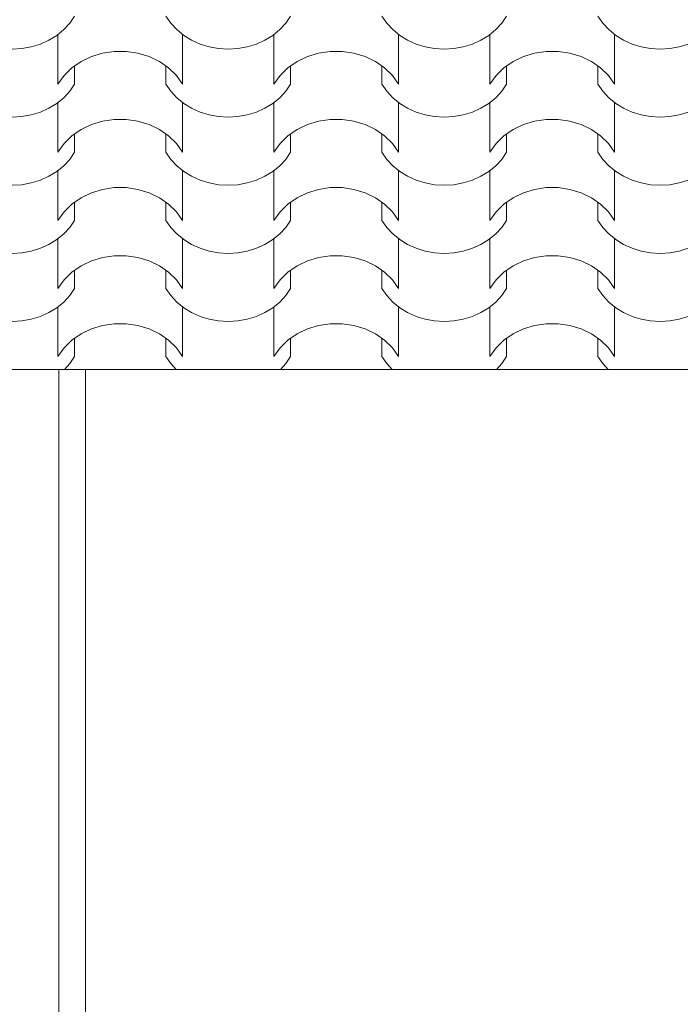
# Model space of a CAD drawing. Extents: x -631805 to -376315, y -40155 to 84873.
# Tile 231 of 256: x -485886 to -484643, y 64669 to 66521. Entities that reach past the tile are written whole.
import ezdxf

# ---------------------------------------------------------------- set-up
doc = ezdxf.new("R2010")
doc.units = 0
doc.header["$MEASUREMENT"] = 0
doc.linetypes.add('Dashed', pattern=[564.444447, 282.222223, -282.222223])
for name, color, linetype, lineweight in [('arch wypelnienia_Nr_Pióra__102', 252, 'Continuous', 9), ('INWENT DACH_Nr_Pióra__21', 252, 'Continuous', 9), ('INWENT.ŚCIANY_Nr_Pióra__21', 252, 'Continuous', 9)]:
    doc.layers.add(name, color=color, linetype=linetype, lineweight=lineweight)

# ---------------------------------------------------------------- blocks, each defined once
blk = doc.blocks.new('*X879')
at = {"layer": 'arch wypelnienia_Nr_Pióra__102', "linetype": 'Continuous'}
for p, q in [((-487490, 130987.5), (-487501.3, 130975.4)), ((-487480.8, 131000.9), (-487490, 130987.5)), ((-487299.8, 130987.5), (-487309, 131000.9)), ((-487288.5, 130975.4), (-487299.8, 130987.5)), ((-487083.6, 130987.5), (-487094.9, 130975.4)), ((-487074.4, 131000.9), (-487083.6, 130987.5)), ((-486893.4, 130987.5), (-486902.6, 131000.9)), ((-486882.1, 130975.4), (-486893.4, 130987.5)), ((-486677.2, 130987.5), (-486688.5, 130975.4)), ((-486668, 131000.9), (-486677.2, 130987.5)), ((-486487, 130987.5), (-486496.2, 131000.9)), ((-486475.7, 130975.4), (-486487, 130987.5)), ((-487514.4, 130964.7), (-487529.1, 130955.6)), ((-487501.3, 130975.4), (-487514.4, 130964.7)), ((-487512.2, 130966.2), (-487512.2, 130891.9)), ((-487275.4, 130964.7), (-487288.5, 130975.4)), ((-487277.6, 130966.2), (-487277.6, 130891.9)), ((-487260.7, 130955.6), (-487275.4, 130964.7)), ((-487108, 130964.7), (-487122.7, 130955.6)), ((-487094.9, 130975.4), (-487108, 130964.7)), ((-487105.8, 130966.2), (-487105.8, 130891.9)), ((-486869, 130964.7), (-486882.1, 130975.4)), ((-486871.2, 130966.2), (-486871.2, 130891.9)), ((-486854.3, 130955.6), (-486869, 130964.7)), ((-486701.6, 130964.7), (-486716.3, 130955.6)), ((-486688.5, 130975.4), (-486701.6, 130964.7)), ((-486699.4, 130966.2), (-486699.4, 130891.9)), ((-486462.6, 130964.7), (-486475.7, 130975.4)), ((-486464.8, 130966.2), (-486464.8, 130891.9)), ((-486447.9, 130955.6), (-486462.6, 130964.7)), ((-487545.2, 130948.4), (-487562.2, 130943.1)), ((-487529.1, 130955.6), (-487545.2, 130948.4)), ((-487512.2, 130947.2), (-487512.2, 130872.8)), ((-487277.6, 130947.2), (-487277.6, 130872.8)), ((-487244.6, 130948.4), (-487260.7, 130955.6)), ((-487227.6, 130943.1), (-487244.6, 130948.4)), ((-487138.8, 130948.4), (-487155.8, 130943.1)), ((-487122.7, 130955.6), (-487138.8, 130948.4)), ((-487105.8, 130947.2), (-487105.8, 130872.8)), ((-486871.2, 130947.2), (-486871.2, 130872.8)), ((-486838.2, 130948.4), (-486854.3, 130955.6)), ((-486821.2, 130943.1), (-486838.2, 130948.4)), ((-486732.4, 130948.4), (-486749.4, 130943.1)), ((-486716.3, 130955.6), (-486732.4, 130948.4)), ((-486699.4, 130947.2), (-486699.4, 130872.8)), ((-486464.8, 130947.2), (-486464.8, 130872.8)), ((-486431.8, 130948.4), (-486447.9, 130955.6)), ((-486414.8, 130943.1), (-486431.8, 130948.4)), ((-486326, 130948.4), (-486343, 130943.1)), ((-487580, 130939.9), (-487598.1, 130938.9)), ((-487562.2, 130943.1), (-487580, 130939.9)), ((-487449.1, 130924.8), (-487428.1, 130931.2)), ((-487428.1, 130931.2), (-487406.1, 130934.4)), ((-487406.1, 130934.4), (-487394.9, 130934.4)), ((-487394.9, 130934.4), (-487383.7, 130934.4)), ((-487383.7, 130934.4), (-487361.7, 130931.2)), ((-487361.7, 130931.2), (-487340.7, 130924.8)), ((-487209.8, 130939.9), (-487227.6, 130943.1)), ((-487191.7, 130938.9), (-487209.8, 130939.9)), ((-487173.6, 130939.9), (-487191.7, 130938.9)), ((-487155.8, 130943.1), (-487173.6, 130939.9)), ((-487042.7, 130924.8), (-487021.7, 130931.2)), ((-487021.7, 130931.2), (-486999.7, 130934.4)), ((-486999.7, 130934.4), (-486988.5, 130934.4)), ((-486988.5, 130934.4), (-486977.3, 130934.4)), ((-486977.3, 130934.4), (-486955.3, 130931.2)), ((-486955.3, 130931.2), (-486934.3, 130924.8)), ((-486803.4, 130939.9), (-486821.2, 130943.1)), ((-486785.3, 130938.9), (-486803.4, 130939.9)), ((-486767.2, 130939.9), (-486785.3, 130938.9)), ((-486749.4, 130943.1), (-486767.2, 130939.9)), ((-486636.3, 130924.8), (-486615.3, 130931.2)), ((-486615.3, 130931.2), (-486593.3, 130934.4)), ((-486593.3, 130934.4), (-486582.1, 130934.4)), ((-486582.1, 130934.4), (-486570.9, 130934.4)), ((-486570.9, 130934.4), (-486548.9, 130931.2)), ((-486548.9, 130931.2), (-486527.9, 130924.8)), ((-486397, 130939.9), (-486414.8, 130943.1)), ((-486378.9, 130938.9), (-486397, 130939.9)), ((-486360.8, 130939.9), (-486378.9, 130938.9)), ((-486343, 130943.1), (-486360.8, 130939.9)), ((-487485.9, 130903.4), (-487468.6, 130915.4)), ((-487468.6, 130915.4), (-487449.1, 130924.8)), ((-487340.7, 130924.8), (-487321.2, 130915.4)), ((-487321.2, 130915.4), (-487303.9, 130903.4)), ((-487079.5, 130903.4), (-487062.2, 130915.4)), ((-487062.2, 130915.4), (-487042.7, 130924.8)), ((-486934.3, 130924.8), (-486914.8, 130915.4)), ((-486914.8, 130915.4), (-486897.5, 130903.4)), ((-486673.1, 130903.4), (-486655.8, 130915.4)), ((-486655.8, 130915.4), (-486636.3, 130924.8)), ((-486527.9, 130924.8), (-486508.4, 130915.4)), ((-486508.4, 130915.4), (-486491.1, 130903.4)), ((-487500.6, 130889.1), (-487485.9, 130903.4)), ((-487480.8, 130907), (-487480.8, 130872.8)), ((-487309, 130907), (-487309, 130872.8)), ((-487303.9, 130903.4), (-487289.2, 130889.1)), ((-487094.2, 130889.1), (-487079.5, 130903.4)), ((-487074.4, 130907), (-487074.4, 130872.8)), ((-486902.6, 130907), (-486902.6, 130872.8)), ((-486897.5, 130903.4), (-486882.8, 130889.1)), ((-486687.8, 130889.1), (-486673.1, 130903.4)), ((-486668, 130907), (-486668, 130872.8)), ((-486496.2, 130907), (-486496.2, 130872.8)), ((-486491.1, 130903.4), (-486476.4, 130889.1)), ((-487512.2, 130872.8), (-487500.6, 130889.1)), ((-487480.8, 130872.8), (-487490, 130859.4)), ((-487299.8, 130859.4), (-487309, 130872.8)), ((-487289.2, 130889.1), (-487277.6, 130872.8)), ((-487105.8, 130872.8), (-487094.2, 130889.1)), ((-487074.4, 130872.8), (-487083.6, 130859.4)), ((-486893.4, 130859.4), (-486902.6, 130872.8)), ((-486882.8, 130889.1), (-486871.2, 130872.8)), ((-486699.4, 130872.8), (-486687.8, 130889.1)), ((-486668, 130872.8), (-486677.2, 130859.4)), ((-486487, 130859.4), (-486496.2, 130872.8)), ((-486476.4, 130889.1), (-486464.8, 130872.8)), ((-487490, 130859.4), (-487501.3, 130847.3)), ((-487288.5, 130847.3), (-487299.8, 130859.4)), ((-487083.6, 130859.4), (-487094.9, 130847.3)), ((-486882.1, 130847.3), (-486893.4, 130859.4)), ((-486677.2, 130859.4), (-486688.5, 130847.3)), ((-486475.7, 130847.3), (-486487, 130859.4)), ((-487514.4, 130836.6), (-487529.1, 130827.5)), ((-487501.3, 130847.3), (-487514.4, 130836.6)), ((-487512.2, 130838.2), (-487512.2, 130763.8)), ((-487275.4, 130836.6), (-487288.5, 130847.3)), ((-487277.6, 130838.2), (-487277.6, 130763.8)), ((-487260.7, 130827.5), (-487275.4, 130836.6)), ((-487108, 130836.6), (-487122.7, 130827.5)), ((-487094.9, 130847.3), (-487108, 130836.6)), ((-487105.8, 130838.2), (-487105.8, 130763.8)), ((-486869, 130836.6), (-486882.1, 130847.3)), ((-486871.2, 130838.2), (-486871.2, 130763.8)), ((-486854.3, 130827.5), (-486869, 130836.6)), ((-486701.6, 130836.6), (-486716.3, 130827.5)), ((-486688.5, 130847.3), (-486701.6, 130836.6)), ((-486699.4, 130838.2), (-486699.4, 130763.8)), ((-486462.6, 130836.6), (-486475.7, 130847.3)), ((-486464.8, 130838.2), (-486464.8, 130763.8)), ((-486447.9, 130827.5), (-486462.6, 130836.6)), ((-487545.2, 130820.3), (-487562.2, 130815.1)), ((-487529.1, 130827.5), (-487545.2, 130820.3)), ((-487512.2, 130819.1), (-487512.2, 130744.7)), ((-487277.6, 130819.1), (-487277.6, 130744.7)), ((-487244.6, 130820.3), (-487260.7, 130827.5)), ((-487227.6, 130815.1), (-487244.6, 130820.3)), ((-487138.8, 130820.3), (-487155.8, 130815.1)), ((-487122.7, 130827.5), (-487138.8, 130820.3)), ((-487105.8, 130819.1), (-487105.8, 130744.7)), ((-486871.2, 130819.1), (-486871.2, 130744.7)), ((-486838.2, 130820.3), (-486854.3, 130827.5)), ((-486821.2, 130815.1), (-486838.2, 130820.3)), ((-486732.4, 130820.3), (-486749.4, 130815.1)), ((-486716.3, 130827.5), (-486732.4, 130820.3)), ((-486699.4, 130819.1), (-486699.4, 130744.7)), ((-486464.8, 130819.1), (-486464.8, 130744.7)), ((-486431.8, 130820.3), (-486447.9, 130827.5)), ((-486414.8, 130815.1), (-486431.8, 130820.3)), ((-486326, 130820.3), (-486343, 130815.1)), ((-487580, 130811.9), (-487598.1, 130810.8)), ((-487562.2, 130815.1), (-487580, 130811.9)), ((-487449.1, 130796.7), (-487428.1, 130803.1)), ((-487428.1, 130803.1), (-487406.1, 130806.3)), ((-487406.1, 130806.3), (-487394.9, 130806.3)), ((-487394.9, 130806.3), (-487383.7, 130806.3)), ((-487383.7, 130806.3), (-487361.7, 130803.1)), ((-487361.7, 130803.1), (-487340.7, 130796.7)), ((-487209.8, 130811.9), (-487227.6, 130815.1)), ((-487191.7, 130810.8), (-487209.8, 130811.9)), ((-487173.6, 130811.9), (-487191.7, 130810.8)), ((-487155.8, 130815.1), (-487173.6, 130811.9)), ((-487042.7, 130796.7), (-487021.7, 130803.1)), ((-487021.7, 130803.1), (-486999.7, 130806.3)), ((-486999.7, 130806.3), (-486988.5, 130806.3)), ((-486988.5, 130806.3), (-486977.3, 130806.3)), ((-486977.3, 130806.3), (-486955.3, 130803.1)), ((-486955.3, 130803.1), (-486934.3, 130796.7)), ((-486803.4, 130811.9), (-486821.2, 130815.1)), ((-486785.3, 130810.8), (-486803.4, 130811.9)), ((-486767.2, 130811.9), (-486785.3, 130810.8)), ((-486749.4, 130815.1), (-486767.2, 130811.9)), ((-486636.3, 130796.7), (-486615.3, 130803.1)), ((-486615.3, 130803.1), (-486593.3, 130806.3)), ((-486593.3, 130806.3), (-486582.1, 130806.3)), ((-486582.1, 130806.3), (-486570.9, 130806.3)), ((-486570.9, 130806.3), (-486548.9, 130803.1)), ((-486548.9, 130803.1), (-486527.9, 130796.7)), ((-486397, 130811.9), (-486414.8, 130815.1)), ((-486378.9, 130810.8), (-486397, 130811.9)), ((-486360.8, 130811.9), (-486378.9, 130810.8)), ((-486343, 130815.1), (-486360.8, 130811.9)), ((-487485.9, 130775.4), (-487468.6, 130787.4)), ((-487468.6, 130787.4), (-487449.1, 130796.7)), ((-487340.7, 130796.7), (-487321.2, 130787.4)), ((-487321.2, 130787.4), (-487303.9, 130775.4)), ((-487079.5, 130775.4), (-487062.2, 130787.4)), ((-487062.2, 130787.4), (-487042.7, 130796.7)), ((-486934.3, 130796.7), (-486914.8, 130787.4)), ((-486914.8, 130787.4), (-486897.5, 130775.4)), ((-486673.1, 130775.4), (-486655.8, 130787.4)), ((-486655.8, 130787.4), (-486636.3, 130796.7)), ((-486527.9, 130796.7), (-486508.4, 130787.4)), ((-486508.4, 130787.4), (-486491.1, 130775.4)), ((-487512.2, 130744.7), (-487500.6, 130761)), ((-487500.6, 130761), (-487485.9, 130775.4)), ((-487480.8, 130778.9), (-487480.8, 130744.7)), ((-487309, 130778.9), (-487309, 130744.7)), ((-487303.9, 130775.4), (-487289.2, 130761)), ((-487289.2, 130761), (-487277.6, 130744.7)), ((-487105.8, 130744.7), (-487094.2, 130761)), ((-487094.2, 130761), (-487079.5, 130775.4)), ((-487074.4, 130778.9), (-487074.4, 130744.7)), ((-486902.6, 130778.9), (-486902.6, 130744.7)), ((-486897.5, 130775.4), (-486882.8, 130761)), ((-486882.8, 130761), (-486871.2, 130744.7)), ((-486699.4, 130744.7), (-486687.8, 130761)), ((-486687.8, 130761), (-486673.1, 130775.4)), ((-486668, 130778.9), (-486668, 130744.7)), ((-486496.2, 130778.9), (-486496.2, 130744.7)), ((-486491.1, 130775.4), (-486476.4, 130761)), ((-486476.4, 130761), (-486464.8, 130744.7)), ((-487480.8, 130744.7), (-487490, 130731.4)), ((-487299.8, 130731.4), (-487309, 130744.7)), ((-487074.4, 130744.7), (-487083.6, 130731.4)), ((-486893.4, 130731.4), (-486902.6, 130744.7)), ((-486668, 130744.7), (-486677.2, 130731.4)), ((-486487, 130731.4), (-486496.2, 130744.7)), ((-487490, 130731.4), (-487501.3, 130719.2)), ((-487288.5, 130719.2), (-487299.8, 130731.4)), ((-487083.6, 130731.4), (-487094.9, 130719.2)), ((-486882.1, 130719.2), (-486893.4, 130731.4)), ((-486677.2, 130731.4), (-486688.5, 130719.2)), ((-486475.7, 130719.2), (-486487, 130731.4)), ((-487514.4, 130708.5), (-487529.1, 130699.5)), ((-487501.3, 130719.2), (-487514.4, 130708.5)), ((-487512.2, 130710.1), (-487512.2, 130635.7)), ((-487275.4, 130708.5), (-487288.5, 130719.2)), ((-487277.6, 130710.1), (-487277.6, 130635.7)), ((-487260.7, 130699.5), (-487275.4, 130708.5)), ((-487108, 130708.5), (-487122.7, 130699.5)), ((-487094.9, 130719.2), (-487108, 130708.5)), ((-487105.8, 130710.1), (-487105.8, 130635.7)), ((-486869, 130708.5), (-486882.1, 130719.2)), ((-486871.2, 130710.1), (-486871.2, 130635.7)), ((-486854.3, 130699.5), (-486869, 130708.5)), ((-486701.6, 130708.5), (-486716.3, 130699.5)), ((-486688.5, 130719.2), (-486701.6, 130708.5)), ((-486699.4, 130710.1), (-486699.4, 130635.7)), ((-486462.6, 130708.5), (-486475.7, 130719.2)), ((-486464.8, 130710.1), (-486464.8, 130635.7)), ((-486447.9, 130699.5), (-486462.6, 130708.5)), ((-487562.2, 130687), (-487580, 130683.8)), ((-487545.2, 130692.2), (-487562.2, 130687)), ((-487529.1, 130699.5), (-487545.2, 130692.2)), ((-487512.2, 130691), (-487512.2, 130616.7)), ((-487277.6, 130691), (-487277.6, 130616.7)), ((-487244.6, 130692.2), (-487260.7, 130699.5)), ((-487227.6, 130687), (-487244.6, 130692.2)), ((-487209.8, 130683.8), (-487227.6, 130687)), ((-487155.8, 130687), (-487173.6, 130683.8)), ((-487138.8, 130692.2), (-487155.8, 130687)), ((-487122.7, 130699.5), (-487138.8, 130692.2)), ((-487105.8, 130691), (-487105.8, 130616.7)), ((-486871.2, 130691), (-486871.2, 130616.7)), ((-486838.2, 130692.2), (-486854.3, 130699.5)), ((-486821.2, 130687), (-486838.2, 130692.2)), ((-486803.4, 130683.8), (-486821.2, 130687)), ((-486749.4, 130687), (-486767.2, 130683.8)), ((-486732.4, 130692.2), (-486749.4, 130687)), ((-486716.3, 130699.5), (-486732.4, 130692.2)), ((-486699.4, 130691), (-486699.4, 130616.7)), ((-486464.8, 130691), (-486464.8, 130616.7)), ((-486431.8, 130692.2), (-486447.9, 130699.5)), ((-486414.8, 130687), (-486431.8, 130692.2)), ((-486397, 130683.8), (-486414.8, 130687)), ((-486343, 130687), (-486360.8, 130683.8)), ((-486326, 130692.2), (-486343, 130687)), ((-487580, 130683.8), (-487598.1, 130682.7)), ((-487468.6, 130659.3), (-487449.1, 130668.6)), ((-487449.1, 130668.6), (-487428.1, 130675)), ((-487428.1, 130675), (-487406.1, 130678.3)), ((-487406.1, 130678.3), (-487394.9, 130678.3)), ((-487394.9, 130678.3), (-487383.7, 130678.3)), ((-487383.7, 130678.3), (-487361.7, 130675)), ((-487361.7, 130675), (-487340.7, 130668.6)), ((-487340.7, 130668.6), (-487321.2, 130659.3)), ((-487191.7, 130682.7), (-487209.8, 130683.8)), ((-487173.6, 130683.8), (-487191.7, 130682.7)), ((-487062.2, 130659.3), (-487042.7, 130668.6)), ((-487042.7, 130668.6), (-487021.7, 130675)), ((-487021.7, 130675), (-486999.7, 130678.3)), ((-486999.7, 130678.3), (-486988.5, 130678.3)), ((-486988.5, 130678.3), (-486977.3, 130678.3)), ((-486977.3, 130678.3), (-486955.3, 130675)), ((-486955.3, 130675), (-486934.3, 130668.6)), ((-486934.3, 130668.6), (-486914.8, 130659.3)), ((-486785.3, 130682.7), (-486803.4, 130683.8)), ((-486767.2, 130683.8), (-486785.3, 130682.7)), ((-486655.8, 130659.3), (-486636.3, 130668.6)), ((-486636.3, 130668.6), (-486615.3, 130675)), ((-486615.3, 130675), (-486593.3, 130678.3)), ((-486593.3, 130678.3), (-486582.1, 130678.3)), ((-486582.1, 130678.3), (-486570.9, 130678.3)), ((-486570.9, 130678.3), (-486548.9, 130675)), ((-486548.9, 130675), (-486527.9, 130668.6)), ((-486527.9, 130668.6), (-486508.4, 130659.3)), ((-486378.9, 130682.7), (-486397, 130683.8)), ((-486360.8, 130683.8), (-486378.9, 130682.7)), ((-487485.9, 130647.3), (-487468.6, 130659.3)), ((-487480.8, 130650.8), (-487480.8, 130616.7)), ((-487321.2, 130659.3), (-487303.9, 130647.3)), ((-487309, 130650.8), (-487309, 130616.7)), ((-487079.5, 130647.3), (-487062.2, 130659.3)), ((-487074.4, 130650.8), (-487074.4, 130616.7)), ((-486914.8, 130659.3), (-486897.5, 130647.3)), ((-486902.6, 130650.8), (-486902.6, 130616.7)), ((-486673.1, 130647.3), (-486655.8, 130659.3)), ((-486668, 130650.8), (-486668, 130616.7)), ((-486508.4, 130659.3), (-486491.1, 130647.3)), ((-486496.2, 130650.8), (-486496.2, 130616.7)), ((-487512.2, 130616.7), (-487500.6, 130632.9)), ((-487500.6, 130632.9), (-487485.9, 130647.3)), ((-487303.9, 130647.3), (-487289.2, 130632.9)), ((-487289.2, 130632.9), (-487277.6, 130616.7)), ((-487105.8, 130616.7), (-487094.2, 130632.9)), ((-487094.2, 130632.9), (-487079.5, 130647.3)), ((-486897.5, 130647.3), (-486882.8, 130632.9)), ((-486882.8, 130632.9), (-486871.2, 130616.7)), ((-486699.4, 130616.7), (-486687.8, 130632.9)), ((-486687.8, 130632.9), (-486673.1, 130647.3)), ((-486491.1, 130647.3), (-486476.4, 130632.9)), ((-486476.4, 130632.9), (-486464.8, 130616.7)), ((-487480.8, 130616.7), (-487490, 130603.3)), ((-487299.8, 130603.3), (-487309, 130616.7)), ((-487074.4, 130616.7), (-487083.6, 130603.3)), ((-486893.4, 130603.3), (-486902.6, 130616.7)), ((-486668, 130616.7), (-486677.2, 130603.3)), ((-486487, 130603.3), (-486496.2, 130616.7)), ((-487490, 130603.3), (-487501.3, 130591.2)), ((-487288.5, 130591.2), (-487299.8, 130603.3)), ((-487083.6, 130603.3), (-487094.9, 130591.2)), ((-486882.1, 130591.2), (-486893.4, 130603.3)), ((-486677.2, 130603.3), (-486688.5, 130591.2)), ((-486475.7, 130591.2), (-486487, 130603.3)), ((-487514.4, 130580.5), (-487529.1, 130571.4)), ((-487501.3, 130591.2), (-487514.4, 130580.5)), ((-487512.2, 130582), (-487512.2, 130507.7)), ((-487275.4, 130580.5), (-487288.5, 130591.2)), ((-487277.6, 130582), (-487277.6, 130507.7)), ((-487260.7, 130571.4), (-487275.4, 130580.5)), ((-487108, 130580.5), (-487122.7, 130571.4)), ((-487094.9, 130591.2), (-487108, 130580.5)), ((-487105.8, 130582), (-487105.8, 130507.7)), ((-486869, 130580.5), (-486882.1, 130591.2)), ((-486871.2, 130582), (-486871.2, 130507.7)), ((-486854.3, 130571.4), (-486869, 130580.5)), ((-486701.6, 130580.5), (-486716.3, 130571.4)), ((-486688.5, 130591.2), (-486701.6, 130580.5)), ((-486699.4, 130582), (-486699.4, 130507.7)), ((-486462.6, 130580.5), (-486475.7, 130591.2)), ((-486464.8, 130582), (-486464.8, 130507.7)), ((-486447.9, 130571.4), (-486462.6, 130580.5)), ((-487562.2, 130558.9), (-487580, 130555.7)), ((-487545.2, 130564.2), (-487562.2, 130558.9)), ((-487529.1, 130571.4), (-487545.2, 130564.2)), ((-487512.2, 130563), (-487512.2, 130488.6)), ((-487277.6, 130563), (-487277.6, 130488.6)), ((-487244.6, 130564.2), (-487260.7, 130571.4)), ((-487227.6, 130558.9), (-487244.6, 130564.2)), ((-487209.8, 130555.7), (-487227.6, 130558.9)), ((-487155.8, 130558.9), (-487173.6, 130555.7)), ((-487138.8, 130564.2), (-487155.8, 130558.9)), ((-487122.7, 130571.4), (-487138.8, 130564.2)), ((-487105.8, 130563), (-487105.8, 130488.6)), ((-486871.2, 130563), (-486871.2, 130488.6)), ((-486838.2, 130564.2), (-486854.3, 130571.4)), ((-486821.2, 130558.9), (-486838.2, 130564.2)), ((-486803.4, 130555.7), (-486821.2, 130558.9)), ((-486749.4, 130558.9), (-486767.2, 130555.7)), ((-486732.4, 130564.2), (-486749.4, 130558.9)), ((-486716.3, 130571.4), (-486732.4, 130564.2)), ((-486699.4, 130563), (-486699.4, 130488.6)), ((-486464.8, 130563), (-486464.8, 130488.6)), ((-486431.8, 130564.2), (-486447.9, 130571.4)), ((-486414.8, 130558.9), (-486431.8, 130564.2)), ((-486397, 130555.7), (-486414.8, 130558.9)), ((-486343, 130558.9), (-486360.8, 130555.7)), ((-486326, 130564.2), (-486343, 130558.9)), ((-487580, 130555.7), (-487598.1, 130554.6)), ((-487468.6, 130531.2), (-487449.1, 130540.6)), ((-487449.1, 130540.6), (-487428.1, 130547)), ((-487428.1, 130547), (-487406.1, 130550.2)), ((-487406.1, 130550.2), (-487394.9, 130550.2)), ((-487394.9, 130550.2), (-487383.7, 130550.2)), ((-487383.7, 130550.2), (-487361.7, 130547)), ((-487361.7, 130547), (-487340.7, 130540.6)), ((-487340.7, 130540.6), (-487321.2, 130531.2)), ((-487191.7, 130554.6), (-487209.8, 130555.7)), ((-487173.6, 130555.7), (-487191.7, 130554.6)), ((-487062.2, 130531.2), (-487042.7, 130540.6)), ((-487042.7, 130540.6), (-487021.7, 130547)), ((-487021.7, 130547), (-486999.7, 130550.2)), ((-486999.7, 130550.2), (-486988.5, 130550.2)), ((-486988.5, 130550.2), (-486977.3, 130550.2)), ((-486977.3, 130550.2), (-486955.3, 130547)), ((-486955.3, 130547), (-486934.3, 130540.6)), ((-486934.3, 130540.6), (-486914.8, 130531.2)), ((-486785.3, 130554.6), (-486803.4, 130555.7)), ((-486767.2, 130555.7), (-486785.3, 130554.6)), ((-486655.8, 130531.2), (-486636.3, 130540.6)), ((-486636.3, 130540.6), (-486615.3, 130547)), ((-486615.3, 130547), (-486593.3, 130550.2)), ((-486593.3, 130550.2), (-486582.1, 130550.2)), ((-486582.1, 130550.2), (-486570.9, 130550.2)), ((-486570.9, 130550.2), (-486548.9, 130547)), ((-486548.9, 130547), (-486527.9, 130540.6)), ((-486527.9, 130540.6), (-486508.4, 130531.2)), ((-486378.9, 130554.6), (-486397, 130555.7)), ((-486360.8, 130555.7), (-486378.9, 130554.6)), ((-487485.9, 130519.2), (-487468.6, 130531.2)), ((-487480.8, 130522.8), (-487480.8, 130488.6)), ((-487321.2, 130531.2), (-487303.9, 130519.2)), ((-487309, 130522.8), (-487309, 130488.6)), ((-487079.5, 130519.2), (-487062.2, 130531.2)), ((-487074.4, 130522.8), (-487074.4, 130488.6)), ((-486914.8, 130531.2), (-486897.5, 130519.2)), ((-486902.6, 130522.8), (-486902.6, 130488.6)), ((-486673.1, 130519.2), (-486655.8, 130531.2)), ((-486668, 130522.8), (-486668, 130488.6)), ((-486508.4, 130531.2), (-486491.1, 130519.2)), ((-486496.2, 130522.8), (-486496.2, 130488.6)), ((-487512.2, 130488.6), (-487500.6, 130504.9)), ((-487500.6, 130504.9), (-487485.9, 130519.2)), ((-487303.9, 130519.2), (-487289.2, 130504.9)), ((-487289.2, 130504.9), (-487277.6, 130488.6)), ((-487105.8, 130488.6), (-487094.2, 130504.9)), ((-487094.2, 130504.9), (-487079.5, 130519.2)), ((-486897.5, 130519.2), (-486882.8, 130504.9)), ((-486882.8, 130504.9), (-486871.2, 130488.6)), ((-486699.4, 130488.6), (-486687.8, 130504.9)), ((-486687.8, 130504.9), (-486673.1, 130519.2)), ((-486491.1, 130519.2), (-486476.4, 130504.9)), ((-486476.4, 130504.9), (-486464.8, 130488.6)), ((-487480.8, 130488.6), (-487490, 130475.2)), ((-487299.8, 130475.2), (-487309, 130488.6)), ((-487074.4, 130488.6), (-487083.6, 130475.2)), ((-486893.4, 130475.2), (-486902.6, 130488.6)), ((-486668, 130488.6), (-486677.2, 130475.2)), ((-486487, 130475.2), (-486496.2, 130488.6)), ((-487490, 130475.2), (-487501.3, 130463.1)), ((-487288.5, 130463.1), (-487299.8, 130475.2)), ((-487083.6, 130475.2), (-487094.9, 130463.1)), ((-486882.1, 130463.1), (-486893.4, 130475.2)), ((-486677.2, 130475.2), (-486688.5, 130463.1)), ((-486475.7, 130463.1), (-486487, 130475.2)), ((-487514.4, 130452.4), (-487529.1, 130443.3)), ((-487501.3, 130463.1), (-487514.4, 130452.4)), ((-487512.2, 130453.9), (-487512.2, 130379.6)), ((-487275.4, 130452.4), (-487288.5, 130463.1)), ((-487277.6, 130453.9), (-487277.6, 130379.6)), ((-487260.7, 130443.3), (-487275.4, 130452.4)), ((-487108, 130452.4), (-487122.7, 130443.3)), ((-487094.9, 130463.1), (-487108, 130452.4)), ((-487105.8, 130453.9), (-487105.8, 130379.6)), ((-486869, 130452.4), (-486882.1, 130463.1)), ((-486871.2, 130453.9), (-486871.2, 130379.6)), ((-486854.3, 130443.3), (-486869, 130452.4)), ((-486701.6, 130452.4), (-486716.3, 130443.3)), ((-486688.5, 130463.1), (-486701.6, 130452.4)), ((-486699.4, 130453.9), (-486699.4, 130379.6)), ((-486462.6, 130452.4), (-486475.7, 130463.1)), ((-486464.8, 130453.9), (-486464.8, 130379.6)), ((-486447.9, 130443.3), (-486462.6, 130452.4)), ((-487580, 130427.7), (-487598.1, 130426.6)), ((-487562.2, 130430.8), (-487580, 130427.7)), ((-487545.2, 130436.1), (-487562.2, 130430.8)), ((-487529.1, 130443.3), (-487545.2, 130436.1)), ((-487512.2, 130434.9), (-487512.2, 130360.5)), ((-487277.6, 130434.9), (-487277.6, 130360.5)), ((-487244.6, 130436.1), (-487260.7, 130443.3)), ((-487227.6, 130430.8), (-487244.6, 130436.1)), ((-487209.8, 130427.7), (-487227.6, 130430.8)), ((-487191.7, 130426.6), (-487209.8, 130427.7)), ((-487173.6, 130427.7), (-487191.7, 130426.6)), ((-487155.8, 130430.8), (-487173.6, 130427.7)), ((-487138.8, 130436.1), (-487155.8, 130430.8)), ((-487122.7, 130443.3), (-487138.8, 130436.1)), ((-487105.8, 130434.9), (-487105.8, 130360.5)), ((-486871.2, 130434.9), (-486871.2, 130360.5)), ((-486838.2, 130436.1), (-486854.3, 130443.3)), ((-486821.2, 130430.8), (-486838.2, 130436.1)), ((-486803.4, 130427.7), (-486821.2, 130430.8)), ((-486785.3, 130426.6), (-486803.4, 130427.7)), ((-486767.2, 130427.7), (-486785.3, 130426.6)), ((-486749.4, 130430.8), (-486767.2, 130427.7)), ((-486732.4, 130436.1), (-486749.4, 130430.8)), ((-486716.3, 130443.3), (-486732.4, 130436.1)), ((-486699.4, 130434.9), (-486699.4, 130360.5)), ((-486464.8, 130434.9), (-486464.8, 130360.5)), ((-486431.8, 130436.1), (-486447.9, 130443.3)), ((-486414.8, 130430.8), (-486431.8, 130436.1)), ((-486397, 130427.7), (-486414.8, 130430.8)), ((-486378.9, 130426.6), (-486397, 130427.7)), ((-486360.8, 130427.7), (-486378.9, 130426.6)), ((-486343, 130430.8), (-486360.8, 130427.7)), ((-486326, 130436.1), (-486343, 130430.8)), ((-487468.6, 130403.2), (-487449.1, 130412.5)), ((-487449.1, 130412.5), (-487428.1, 130418.9)), ((-487428.1, 130418.9), (-487406.1, 130422.1)), ((-487406.1, 130422.1), (-487394.9, 130422.1)), ((-487394.9, 130422.1), (-487383.7, 130422.1)), ((-487383.7, 130422.1), (-487361.7, 130418.9)), ((-487361.7, 130418.9), (-487340.7, 130412.5)), ((-487340.7, 130412.5), (-487321.2, 130403.2)), ((-487062.2, 130403.2), (-487042.7, 130412.5)), ((-487042.7, 130412.5), (-487021.7, 130418.9)), ((-487021.7, 130418.9), (-486999.7, 130422.1)), ((-486999.7, 130422.1), (-486988.5, 130422.1)), ((-486988.5, 130422.1), (-486977.3, 130422.1)), ((-486977.3, 130422.1), (-486955.3, 130418.9)), ((-486955.3, 130418.9), (-486934.3, 130412.5)), ((-486934.3, 130412.5), (-486914.8, 130403.2)), ((-486655.8, 130403.2), (-486636.3, 130412.5)), ((-486636.3, 130412.5), (-486615.3, 130418.9)), ((-486615.3, 130418.9), (-486593.3, 130422.1)), ((-486593.3, 130422.1), (-486582.1, 130422.1)), ((-486582.1, 130422.1), (-486570.9, 130422.1)), ((-486570.9, 130422.1), (-486548.9, 130418.9)), ((-486548.9, 130418.9), (-486527.9, 130412.5)), ((-486527.9, 130412.5), (-486508.4, 130403.2)), ((-487500.6, 130376.8), (-487485.9, 130391.2)), ((-487485.9, 130391.2), (-487468.6, 130403.2)), ((-487480.8, 130394.7), (-487480.8, 130360.5)), ((-487321.2, 130403.2), (-487303.9, 130391.2)), ((-487309, 130394.7), (-487309, 130360.5)), ((-487303.9, 130391.2), (-487289.2, 130376.8)), ((-487094.2, 130376.8), (-487079.5, 130391.2)), ((-487079.5, 130391.2), (-487062.2, 130403.2)), ((-487074.4, 130394.7), (-487074.4, 130360.5)), ((-486914.8, 130403.2), (-486897.5, 130391.2)), ((-486902.6, 130394.7), (-486902.6, 130360.5)), ((-486897.5, 130391.2), (-486882.8, 130376.8)), ((-486687.8, 130376.8), (-486673.1, 130391.2)), ((-486673.1, 130391.2), (-486655.8, 130403.2)), ((-486668, 130394.7), (-486668, 130360.5)), ((-486508.4, 130403.2), (-486491.1, 130391.2)), ((-486496.2, 130394.7), (-486496.2, 130360.5)), ((-486491.1, 130391.2), (-486476.4, 130376.8)), ((-487512.2, 130360.5), (-487500.6, 130376.8)), ((-487289.2, 130376.8), (-487277.6, 130360.5)), ((-487105.8, 130360.5), (-487094.2, 130376.8)), ((-486882.8, 130376.8), (-486871.2, 130360.5)), ((-486699.4, 130360.5), (-486687.8, 130376.8)), ((-486476.4, 130376.8), (-486464.8, 130360.5)), ((-487480.8, 130360.5), (-487490, 130347.2)), ((-487299.8, 130347.2), (-487309, 130360.5)), ((-487074.4, 130360.5), (-487083.6, 130347.2)), ((-486893.4, 130347.2), (-486902.6, 130360.5)), ((-486668, 130360.5), (-486677.2, 130347.2)), ((-486487, 130347.2), (-486496.2, 130360.5)), ((-487490, 130347.2), (-487499.9, 130336.4)), ((-487289.9, 130336.4), (-487299.8, 130347.2)), ((-487083.6, 130347.2), (-487093.5, 130336.4)), ((-486883.5, 130336.4), (-486893.4, 130347.2)), ((-486677.2, 130347.2), (-486687.1, 130336.4)), ((-486477.1, 130336.4), (-486487, 130347.2))]:
    blk.add_line(p, q, dxfattribs=at)
blk = doc.blocks.new('Wypełnienie_29')
at = {"layer": 'arch wypelnienia_Nr_Pióra__102', "linetype": 'Dashed'}
blk.add_blockref('*X879', (0, 0), dxfattribs=at)

msp = doc.modelspace()

# ---------------------------------------------------------------- linework, layer by layer
at = {"layer": 'INWENT DACH_Nr_Pióra__21', "linetype": 'Continuous'}
for p, q in [((-485762.2, 65863.7), (-485962.2, 65863.7)), ((-485812.2, 63942.3), (-485812.2, 65863.7))]:
    msp.add_line(p, q, dxfattribs=at)
at = {"layer": 'INWENT.ŚCIANY_Nr_Pióra__21', "linetype": 'Continuous'}
for p in [(-472524.8, 65863.7), (-485762.2, 63991.8)]:
    msp.add_line(p, (-485762.2, 65863.7), dxfattribs=at)

# ---------------------------------------------------------------- block references
at = {"layer": 'arch wypelnienia_Nr_Pióra__102', "linetype": 'Dashed'}
msp.add_blockref('Wypełnienie_29', (1698, -64472.7), dxfattribs=at)

doc.saveas('drawing.dxf')
